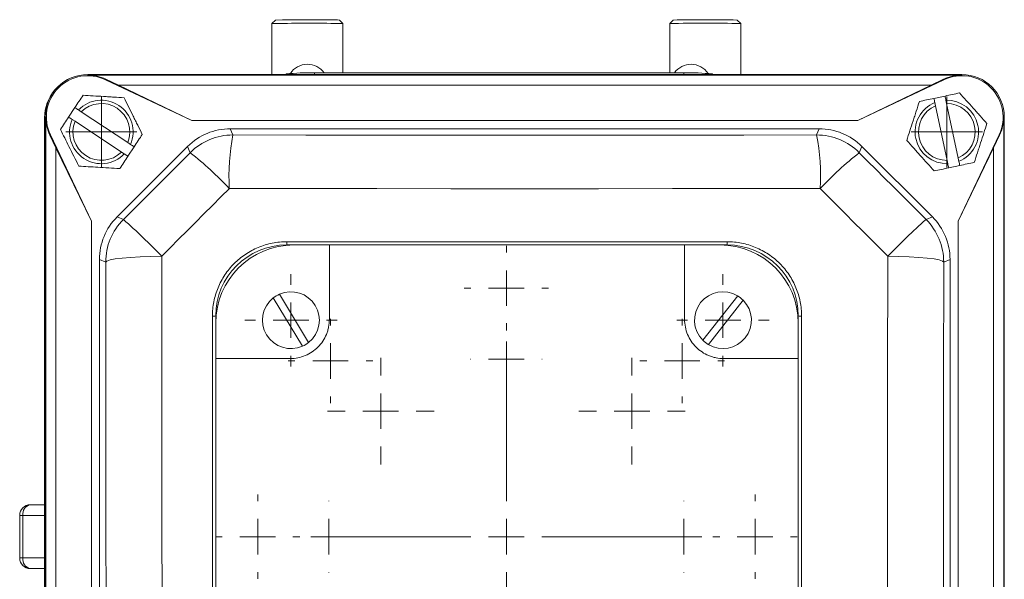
# Model space of a CAD drawing. Header units: millimetres. Extents: x 104 to 691, y -53 to 667.
# Tile 8 of 29: x 151 to 290, y 68 to 147. Entities that reach past the tile are written whole.
import ezdxf

# ---------------------------------------------------------------- set-up
doc = ezdxf.new("R2010")
doc.units = ezdxf.units.MM

# ---------------------------------------------------------------- blocks, each defined once
blk = doc.blocks.new('SW_CENTERMARKSYMBOL_5')
at = {"color": 0, "linetype": 'Continuous', "lineweight": 0}
for p, q in [((0, 5), (0, 20)), ((0, 0), (0, 2.5)), ((-5, 0), (-20, 0)), ((0, 0), (-2.5, 0)), ((0, 0), (0, -2.5)), ((0, 0), (2.5, 0)), ((5, 0), (20, 0)), ((0, -5), (0, -20))]:
    blk.add_line(p, q, dxfattribs=at)
blk = doc.blocks.new('SW_CENTERMARKSYMBOL_6')
at = {"color": 0, "linetype": 'Continuous', "lineweight": 0}
for p, q in [((0, 5), (0, 7.5)), ((0, 0), (0, 2.5)), ((-5, 0), (-7.5, 0)), ((0, 0), (-2.5, 0)), ((0, 0), (0, -2.5)), ((0, 0), (2.5, 0)), ((5, 0), (7.5, 0)), ((0, -5), (0, -7.5))]:
    blk.add_line(p, q, dxfattribs=at)
blk = doc.blocks.new('SW_CENTERMARKSYMBOL_8')
at = {"color": 0, "linetype": 'Continuous', "lineweight": 0}
for p, q in [((0, 5), (0, 6)), ((0, 0), (0, 2.5)), ((-5, 0), (-6, 0)), ((0, 0), (-2.5, 0)), ((0, 0), (0, -2.5)), ((0, 0), (2.5, 0)), ((5, 0), (6, 0)), ((0, -5), (0, -6))]:
    blk.add_line(p, q, dxfattribs=at)
blk = doc.blocks.new('SW_CENTERMARKSYMBOL_9')
at = {"color": 0, "linetype": 'Continuous', "lineweight": 0}
for p, q in [((0, 5), (0, 7.5)), ((0, 0), (0, 2.5)), ((-5, 0), (-7.5, 0)), ((0, 0), (-2.5, 0)), ((0, 0), (0, -2.5)), ((0, 0), (2.5, 0)), ((5, 0), (7.5, 0)), ((0, -5), (0, -7.5))]:
    blk.add_line(p, q, dxfattribs=at)
blk = doc.blocks.new('SW_CENTERMARKSYMBOL_12')
at = {"color": 0, "linetype": 'Continuous', "lineweight": 0}
for p, q in [((0, 5), (0, 5.95)), ((0, 0), (0, 2.5)), ((-5, 0), (-5.95, 0)), ((0, 0), (-2.5, 0)), ((0, 0), (0, -2.5)), ((0, 0), (2.5, 0)), ((5, 0), (5.95, 0)), ((0, -5), (0, -5.95))]:
    blk.add_line(p, q, dxfattribs=at)
blk = doc.blocks.new('SW_CENTERMARKSYMBOL_13')
at = {"color": 0, "linetype": 'Continuous', "lineweight": 0}
for p, q in [((0, 5), (0, 5.05)), ((0, 0), (0, 2.5)), ((-5, 0), (-5.05, 0)), ((0, 0), (-2.5, 0)), ((0, 0), (0, -2.5)), ((0, 0), (2.5, 0)), ((5, 0), (5.05, 0)), ((0, -5), (0, -5.05))]:
    blk.add_line(p, q, dxfattribs=at)
blk = doc.blocks.new('SW_CENTERMARKSYMBOL_14')
at = {"color": 0, "linetype": 'Continuous', "lineweight": 0}
for p, q in [((0, 5), (0, 5.95)), ((0, 0), (0, 2.5)), ((-5, 0), (-5.95, 0)), ((0, 0), (-2.5, 0)), ((0, 0), (0, -2.5)), ((0, 0), (2.5, 0)), ((5, 0), (5.95, 0)), ((0, -5), (0, -5.95))]:
    blk.add_line(p, q, dxfattribs=at)
blk = doc.blocks.new('SW_CENTERMARKSYMBOL_15')
at = {"color": 0, "linetype": 'Continuous', "lineweight": 0}
for p, q in [((0, 5), (0, 5.95)), ((0, 0), (0, 2.5)), ((-5, 0), (-5.95, 0)), ((0, 0), (-2.5, 0)), ((0, 0), (0, -2.5)), ((0, 0), (2.5, 0)), ((5, 0), (5.95, 0)), ((0, -5), (0, -5.95))]:
    blk.add_line(p, q, dxfattribs=at)
blk = doc.blocks.new('SW_CENTERMARKSYMBOL_16')
at = {"color": 0, "linetype": 'Continuous', "lineweight": 0}
for p, q in [((0, 5), (0, 5.05)), ((0, 0), (0, 2.5)), ((-5, 0), (-5.05, 0)), ((0, 0), (-2.5, 0)), ((0, 0), (0, -2.5)), ((0, 0), (2.5, 0)), ((5, 0), (5.05, 0)), ((0, -5), (0, -5.05))]:
    blk.add_line(p, q, dxfattribs=at)
blk = doc.blocks.new('SW_CENTERMARKSYMBOL_17')
at = {"color": 0, "linetype": 'Continuous', "lineweight": 0}
for p, q in [((0, 5), (0, 5.95)), ((0, 0), (0, 2.5)), ((-5, 0), (-5.95, 0)), ((0, 0), (-2.5, 0)), ((0, 0), (0, -2.5)), ((0, 0), (2.5, 0)), ((5, 0), (5.95, 0)), ((0, -5), (0, -5.95))]:
    blk.add_line(p, q, dxfattribs=at)
blk = doc.blocks.new('SW_CENTERMARKSYMBOL_18')
at = {"color": 0, "linetype": 'Continuous', "lineweight": 0}
for p, q in [((0, 5), (0, 5.95)), ((0, 0), (0, 2.5)), ((-5, 0), (-5.95, 0)), ((0, 0), (-2.5, 0)), ((0, 0), (0, -2.5)), ((0, 0), (2.5, 0)), ((5, 0), (5.95, 0)), ((0, -5), (0, -5.95))]:
    blk.add_line(p, q, dxfattribs=at)
blk = doc.blocks.new('SW_CENTERMARKSYMBOL_19')
at = {"color": 0, "linetype": 'Continuous', "lineweight": 0}
for p, q in [((0, 5), (0, 5.05)), ((0, 0), (0, 2.5)), ((-5, 0), (-5.05, 0)), ((0, 0), (-2.5, 0)), ((0, 0), (0, -2.5)), ((0, 0), (2.5, 0)), ((5, 0), (5.05, 0)), ((0, -5), (0, -5.05))]:
    blk.add_line(p, q, dxfattribs=at)
blk = doc.blocks.new('SW_CENTERMARKSYMBOL_24')
at = {"color": 0, "linetype": 'Continuous', "lineweight": 0}
for p, q in [((0, 5), (0, 23.5)), ((0, 0), (0, 2.5)), ((-5, 0), (-23.5, 0)), ((0, 0), (-2.5, 0)), ((0, 0), (0, -2.5)), ((0, 0), (2.5, 0)), ((5, 0), (23.5, 0)), ((0, -5), (0, -23.5))]:
    blk.add_line(p, q, dxfattribs=at)
blk = doc.blocks.new('SW_CENTERMARKSYMBOL_26')
at = {"color": 0, "linetype": 'Continuous', "lineweight": 0}
for p, q in [((0, 2.5), (0, 5)), ((0, 0), (0, 2.5)), ((-2.5, 0), (-5, 0)), ((0, 0), (-2.5, 0)), ((0, 0), (0, -2.5)), ((0, 0), (2.5, 0)), ((2.5, 0), (5, 0)), ((0, -2.5), (0, -5))]:
    blk.add_line(p, q, dxfattribs=at)
blk = doc.blocks.new('SW_CENTERMARKSYMBOL_28')
at = {"color": 0, "linetype": 'Continuous', "lineweight": 0}
for p, q in [((0, 2.5), (0, 5)), ((0, 0), (0, 2.5)), ((-2.5, 0), (-5, 0)), ((0, 0), (-2.5, 0)), ((0, 0), (0, -2.5)), ((0, 0), (2.5, 0)), ((2.5, 0), (5, 0)), ((0, -2.5), (0, -5))]:
    blk.add_line(p, q, dxfattribs=at)
blk = doc.blocks.new('SW_CENTERMARKSYMBOL_32')
at = {"color": 0, "linetype": 'Continuous', "lineweight": 0}
for p, q in [((0, 5), (0, 6.5)), ((0, 0), (0, 2.5)), ((-5, 0), (-6.5, 0)), ((0, 0), (-2.5, 0)), ((0, 0), (0, -2.5)), ((0, 0), (2.5, 0)), ((5, 0), (6.5, 0)), ((0, -5), (0, -6.5))]:
    blk.add_line(p, q, dxfattribs=at)
blk = doc.blocks.new('SW_CENTERMARKSYMBOL_33')
at = {"color": 0, "linetype": 'Continuous', "lineweight": 0}
for p, q in [((0, 5), (0, 6.5)), ((0, 0), (0, 2.5)), ((-5, 0), (-6.5, 0)), ((0, 0), (-2.5, 0)), ((0, 0), (0, -2.5)), ((0, 0), (2.5, 0)), ((5, 0), (6.5, 0)), ((0, -5), (0, -6.5))]:
    blk.add_line(p, q, dxfattribs=at)

msp = doc.modelspace()

# ---------------------------------------------------------------- linework, layer by layer
at = {"color": 7, "linetype": 'Continuous', "lineweight": 15}
for p, q in [((187.36, 146.94), (186.86, 146.44)), ((196.86, 146.44), (196.36, 146.94)), ((243.36, 146.94), (242.86, 146.44)), ((252.86, 146.44), (252.36, 146.94)), ((186.86, 146.44), (186.86, 139.27)), ((196.86, 139.49), (196.86, 146.44)), ((242.86, 146.44), (242.86, 139.49)), ((252.86, 139.27), (252.86, 146.44)), ((160.95, 139.18), (160.95, 139.27)), ((283.95, 139.27), (160.95, 139.27)), ((160.95, 139.27), (283.95, 139.27)), ((160.95, 139.18), (283.95, 139.18)), ((163.45, 138.53), (163.48, 138.61)), ((165.26, 137.77), (163.48, 138.61)), ((188.86, 139.35), (188.86, 139.27)), ((192.86, 139.49), (244.86, 139.49)), ((248.86, 139.35), (248.86, 139.27)), ((281.41, 138.61), (279.64, 137.77)), ((281.45, 138.53), (281.41, 138.61)), ((283.95, 139.18), (283.95, 139.27)), ((163.45, 138.53), (175.59, 132.77)), ((175.59, 132.77), (165.26, 137.77)), ((165.26, 137.77), (279.64, 137.77)), ((269.31, 132.77), (281.45, 138.53)), ((279.64, 137.77), (269.31, 132.77)), ((280.04, 135.91), (281.61, 136.24)), ((158.25, 133.27), (159.13, 134.61)), ((280.17, 135.32), (280.27, 134.85)), ((280.27, 134.85), (281.89, 127.18)), ((281.83, 135.18), (281.73, 135.65)), ((283.46, 127.51), (281.83, 135.18)), ((154.87, 133.18), (154.87, 46.74)), ((155.04, 133.27), (154.95, 133.27)), ((154.95, 133.27), (154.95, -44.73)), ((154.95, -44.73), (154.95, 133.27)), ((155.04, -44.73), (155.04, 133.27)), ((160.03, 134.01), (159.63, 134.28)), ((166.57, 129.69), (160.03, 134.01)), ((289.86, 133.27), (289.95, 133.27)), ((289.86, 133.27), (289.86, -44.73)), ((289.95, -44.73), (289.95, 133.27)), ((158.75, 132.94), (159.15, 132.68)), ((159.15, 132.68), (165.69, 128.35)), ((175.59, 132.77), (269.31, 132.77)), ((155.69, 130.77), (155.61, 130.73)), ((155.61, 130.73), (156.45, 128.96)), ((161.45, 118.63), (155.69, 130.77)), ((181, 131.64), (181.37, 130.75)), ((263.89, 131.64), (181, 131.64)), ((263.53, 130.75), (263.89, 131.64)), ((289.21, 130.77), (283.45, 118.63)), ((288.45, 128.96), (289.29, 130.73)), ((289.21, 130.77), (289.29, 130.73)), ((156.45, 128.96), (161.45, 118.63)), ((156.45, -40.42), (156.45, 128.96)), ((174.99, 129.15), (165.07, 119.22)), ((166.98, 129.42), (166.57, 129.69)), ((167.47, 129.09), (166.59, 127.76)), ((175.36, 128.26), (174.99, 129.15)), ((269.9, 129.15), (269.54, 128.26)), ((279.83, 119.22), (269.9, 129.15)), ((283.45, 118.63), (288.45, 128.96)), ((288.45, 128.96), (288.45, -40.42)), ((165.69, 128.35), (166.09, 128.09)), ((166.09, 128.09), (166.59, 127.76)), ((283.56, 127.04), (283.46, 127.51)), ((281.89, 127.18), (281.99, 126.71)), ((283.68, 126.46), (282.12, 126.12)), ((165.07, 119.22), (165.96, 118.86)), ((278.94, 118.86), (279.83, 119.22)), ((161.45, -30.09), (161.45, 118.63)), ((283.45, 118.63), (283.45, -30.09)), ((250.95, 115.27), (188.95, 115.27)), ((188.97, 115.72), (250.93, 115.72)), ((189.95, 115.26), (194.95, 115.26)), ((194.95, 115.26), (194.95, 104.77)), ((194.95, 115.26), (244.95, 115.26)), ((244.95, 104.77), (244.95, 115.26)), ((244.95, 115.26), (249.95, 115.26)), ((162.58, 113.21), (162.58, -24.68)), ((163.47, 112.85), (162.58, 113.21)), ((282.32, 113.21), (281.42, 112.85)), ((282.32, -24.68), (282.32, 113.21)), ((187.91, 108.33), (192.03, 101.54)), ((247.5, 101.87), (252.42, 108.1)), ((191.17, 101.02), (187.06, 107.81)), ((253.21, 107.48), (248.29, 101.25)), ((178.48, 43.27), (178.48, 105.23)), ((178.95, 105.27), (178.95, 43.27)), ((178.96, 99.27), (178.96, 104.27)), ((260.94, 104.27), (260.94, 99.27)), ((260.95, 43.27), (260.95, 105.27)), ((261.42, 105.23), (261.42, 43.27)), ((178.96, 49.27), (178.96, 99.27)), ((189.45, 99.27), (178.96, 99.27)), ((260.94, 99.27), (250.45, 99.27)), ((260.94, 99.27), (260.94, 49.27)), ((152.86, 78.68), (154.87, 78.68)), ((151.36, 77.18), (151.8, 77.18)), ((151.36, 77.18), (151.36, 71.18)), ((151.8, 71.18), (151.8, 77.18)), ((152.86, 69.68), (154.87, 69.68))]:
    msp.add_line(p, q, dxfattribs=at)
at = {"color": 8, "linetype": 'Continuous', "lineweight": 15}
for p, q in [((192.86, 139.49), (192.86, 139.27)), ((244.86, 139.49), (244.86, 139.27)), ((151.8, 77.18), (154.87, 77.18)), ((151.8, 71.18), (154.87, 71.18))]:
    msp.add_line(p, q, dxfattribs=at)
at = {"color": 7, "linetype": 'Continuous', "lineweight": 15, "flags": 128}
for points in [[(181.37, 130.75), (191.63, 130.74), (201.9, 130.74), (212.17, 130.73), (222.45, 130.73), (232.72, 130.73), (243, 130.74), (253.27, 130.74), (263.53, 130.75)], [(165.96, 118.86), (167.14, 120.03), (168.31, 121.21), (169.49, 122.38), (170.66, 123.56), (171.84, 124.73), (173.01, 125.91), (174.19, 127.08), (175.36, 128.26)], [(269.54, 128.26), (270.71, 127.08), (271.89, 125.91), (273.06, 124.73), (274.24, 123.56), (275.41, 122.38), (276.59, 121.21), (277.76, 120.03), (278.94, 118.86)], [(180.87, 123.21), (179.68, 122.02), (178.49, 120.83), (177.3, 119.64), (176.11, 118.45), (174.92, 117.26), (173.73, 116.07), (172.54, 114.88), (171.35, 113.69)], [(264.03, 123.21), (253.64, 123.2), (243.25, 123.2), (232.85, 123.19), (222.45, 123.19), (212.05, 123.19), (201.65, 123.2), (191.25, 123.2), (180.87, 123.21)], [(273.55, 113.69), (272.36, 114.88), (271.17, 116.07), (269.98, 117.26), (268.79, 118.45), (267.6, 119.64), (266.41, 120.83), (265.22, 122.02), (264.03, 123.21)], [(171.35, 113.69), (169.8, 113.66), (168.32, 113.6), (166.97, 113.52), (165.79, 113.42), (164.82, 113.29), (164.09, 113.15), (163.64, 113), (163.47, 112.85)], [(171.35, 113.69), (171.37, 96.37), (171.39, 79.02), (171.4, 61.65), (171.4, 44.27), (171.4, 26.89), (171.39, 9.52), (171.37, -7.83), (171.35, -25.15)], [(273.55, -25.15), (273.53, -7.83), (273.51, 9.52), (273.5, 26.89), (273.5, 44.27), (273.5, 61.65), (273.51, 79.02), (273.53, 96.37), (273.55, 113.69)], [(281.42, 112.85), (281.26, 113), (280.8, 113.15), (280.08, 113.29), (279.11, 113.42), (277.93, 113.52), (276.58, 113.6), (275.1, 113.66), (273.55, 113.69)], [(163.47, -24.31), (163.49, -7.2), (163.51, 9.94), (163.52, 27.1), (163.52, 44.27), (163.52, 61.44), (163.51, 78.6), (163.49, 95.74), (163.47, 112.85)], [(281.42, 112.85), (281.4, 95.74), (281.39, 78.6), (281.38, 61.44), (281.38, 44.27), (281.38, 27.1), (281.39, 9.94), (281.4, -7.2), (281.42, -24.31)], [(151.36, 71.18), (151.37, 71.18), (151.39, 71.18), (151.43, 71.18), (151.48, 71.18), (151.54, 71.18), (151.62, 71.18), (151.7, 71.18), (151.8, 71.18)]]:
    msp.add_lwpolyline(points, dxfattribs=at)
at = {"color": 7, "linetype": 'Continuous', "lineweight": 15}
for centre, radius, start, end in [((192.08, -91.76), 238.74, 89.2268, 91.1331), ((195.54, 134.57), 12.4, 86.2044, 91.0912), ((247.86, -52.52), 199.51, 88.7076, 91.2924), ((192.1, -111.14), 257.63, 89.201, 91.1639), ((195.93, 132.24), 14.23, 86.2629, 90.9954), ((247.86, -57.37), 203.87, 88.5946, 91.4054), ((191.86, 137.83), 2.88, 35.2433, 146.3462), ((245.86, 137.83), 2.88, 33.6538, 144.7567), ((160.95, 133.27), 6, 90, 180), ((160.95, 133.27), 6, 90, 180), ((160.95, 133.27), 5.83, 64.6063, 205.3937), ((160.95, 133.27), 5.91, 64.6063, 90), ((191.86, 110.73), 28.77, 88.0106, 95.9872), ((245.86, 110.73), 28.77, 84.0128, 91.9893), ((283.95, 133.27), 5.91, 90, 115.3937), ((283.95, 133.27), 5.83, 334.6063, 115.3937), ((283.95, 133.27), 6, 0, 90), ((283.95, 133.27), 6, 0, 90), ((160.86, 133.18), 5.99, 139.2811, 180), ((162.86, 131.18), 4.47, 336.8183, 136.2194), ((162.86, 131.18), 4, 338.0558, 134.9819), ((281.86, 131.18), 4.47, 112.2653, 271.6664), ((281.86, 131.18), 4, 113.5028, 270.4289), ((281.86, 131.18), 4.47, 292.2653, 91.6664), ((281.86, 131.18), 4, 293.5028, 90.4289), ((160.95, 133.27), 5.91, 180, 205.3937), ((283.95, 133.27), 5.91, 334.6063, 0), ((162.86, 131.18), 4.47, 156.8183, 316.2194), ((162.86, 131.18), 4, 158.0558, 314.9819), ((181.37, 122.25), 8.5, 90.0043, 134.9958), ((212.47, 124.88), 31.65, 169.3123, 183.026), ((232.43, 124.88), 31.65, 356.9741, 10.6878), ((263.53, 122.25), 8.5, 45.0043, 89.9957), ((145.3, 89.97), 48.68, 43.0599, 51.8612), ((299.6, 89.97), 48.68, 128.1387, 136.9402), ((171.97, 112.84), 8.5, 135.0041, 179.9958), ((100.33, 45), 98.8, 44.0421, 48.3727), ((344.57, 45), 98.81, 131.6273, 135.9579), ((272.92, 112.84), 8.5, 0.0043, 44.9958), ((188.95, 105.27), 10, 90, 180), ((189.95, 104.27), 10.99, 90, 180), ((186.71, 115.61), 2.27, 351.2605, 2.641), ((249.95, 104.27), 10.99, 0, 90), ((253.59, 115.61), 2.66, 177.7458, 187.4425), ((250.95, 105.27), 10, 0, 90), ((189.54, 104.67), 4, 114.0575, 128.419), ((189.54, 104.67), 4, 308.419, 114.0575), ((250.35, 104.67), 4, 58.9155, 224.5539), ((250.35, 104.67), 4, 44.5539, 58.9155), ((189.54, 104.67), 4, 128.419, 294.0575), ((250.35, 104.67), 4, 238.9155, 44.5539), ((178.59, 106.57), 1.35, 265.2689, 285.3485), ((261.31, 106.58), 1.36, 254.7155, 274.7471), ((189.54, 104.67), 4, 294.0575, 308.419), ((250.35, 104.67), 4, 224.5539, 238.9155), ((152.86, 77.18), 1.5, 89.9984, 179.9984), ((153.13, 77.37), 1.34, 101.4206, 188.0481), ((152.86, 71.18), 1.5, 179.9984, 269.9984), ((153.13, 71), 1.34, 171.9481, 258.5783)]:
    msp.add_arc(centre, radius, start, end, dxfattribs=at)
for centre, major_axis in [((181.01, 123.13), (-3.25, 7.85)), ((263.89, 123.13), (3.25, 7.85)), ((171.08, 113.21), (-7.85, 3.25)), ((273.81, 113.21), (7.85, 3.25))]:
    msp.add_ellipse(centre, major_axis=major_axis, ratio=0.999894, start_param=5.890524, end_param=6.675847, dxfattribs=at)
for points, knots in [([(160.28, 136.35), (160.1, 136.06), (159.9, 135.77), (159.52, 135.19), (159.33, 134.9), (159.13, 134.61)], [0, 0, 0, 0, 0.5, 0.5, 1, 1, 1, 1]), ([(160.28, 136.35), (161.23, 136.29), (162.18, 136.23), (163.41, 136.16), (163.65, 136.14), (164.14, 136.11), (164.38, 136.1), (165.1, 136.06), (165.58, 136.03), (166.05, 136)], [0, 0, 0, 0, 0.5, 0.5, 0.625, 0.625, 0.75, 0.75, 1, 1, 1, 1]), ([(166.05, 136), (166.47, 135.15), (166.9, 134.3), (167.44, 133.2), (167.55, 132.98), (167.77, 132.54), (167.88, 132.33), (168.2, 131.68), (168.41, 131.25), (168.62, 130.83)], [0, 0, 0, 0, 0.5, 0.5, 0.625, 0.625, 0.75, 0.75, 1, 1, 1, 1]), ([(278, 135.47), (278.33, 135.55), (278.67, 135.62), (279.36, 135.76), (279.7, 135.83), (280.04, 135.91)], [0, 0, 0, 0, 0.5, 0.5, 1, 1, 1, 1]), ([(283.65, 136.67), (284.28, 135.97), (284.92, 135.26), (285.74, 134.35), (285.91, 134.16), (286.23, 133.8), (286.39, 133.62), (286.88, 133.08), (287.19, 132.73), (287.51, 132.38)], [0, 0, 0, 0, 0.5, 0.5, 0.625, 0.625, 0.75, 0.75, 1, 1, 1, 1]), ([(276.21, 129.98), (276.51, 130.88), (276.8, 131.79), (277.18, 132.96), (277.26, 133.19), (277.41, 133.66), (277.48, 133.89), (277.71, 134.57), (277.86, 135.03), (278, 135.47)], [0, 0, 0, 0, 0.5, 0.5, 0.625, 0.625, 0.75, 0.75, 1, 1, 1, 1]), ([(287.51, 132.38), (287.22, 131.48), (286.92, 130.57), (286.54, 129.41), (286.47, 129.17), (286.31, 128.71), (286.24, 128.48), (286.02, 127.79), (285.87, 127.34), (285.72, 126.89)], [0, 0, 0, 0, 0.5, 0.5, 0.625, 0.625, 0.75, 0.75, 1, 1, 1, 1]), ([(159.68, 126.37), (159.22, 127.29), (158.36, 129.02), (157.5, 130.73), (157.1, 131.53)], [0, 0, 0, 0, 0.5347171, 1, 1, 1, 1]), ([(168.62, 130.83), (168.44, 130.55), (168.25, 130.26), (167.86, 129.68), (167.67, 129.38), (167.47, 129.09)], [0, 0, 0, 0, 0.5, 0.5, 1, 1, 1, 1]), ([(280.07, 125.69), (279.44, 126.39), (278.8, 127.1), (277.98, 128.02), (277.82, 128.2), (277.49, 128.56), (277.33, 128.74), (276.85, 129.28), (276.53, 129.63), (276.21, 129.98)], [0, 0, 0, 0, 0.5, 0.5, 0.625, 0.625, 0.75, 0.75, 1, 1, 1, 1]), ([(166.59, 127.76), (166.59, 127.75), (166.2, 127.16), (165.82, 126.59), (165.44, 126.02)], [0, 0, 0, 0, 0.005919, 1, 1, 1, 1]), ([(165.44, 126.02), (164.41, 126.08), (162.48, 126.2), (160.57, 126.31), (159.68, 126.37)], [0, 0, 0, 0, 0.534716, 1, 1, 1, 1]), ([(280.07, 125.69), (280.41, 125.76), (280.75, 125.83), (281.43, 125.98), (281.77, 126.05), (282.12, 126.12)], [0, 0, 0, 0, 0.5, 0.5, 1, 1, 1, 1]), ([(178.48, 105.23), (178.48, 105.92), (178.55, 106.6), (178.75, 107.6), (178.83, 107.93), (179.03, 108.59), (179.15, 108.92), (179.54, 109.87), (179.86, 110.47), (180.43, 111.33), (180.64, 111.6), (181.07, 112.14), (181.3, 112.4), (182.03, 113.12), (182.56, 113.56), (183.42, 114.13), (183.72, 114.31), (184.32, 114.64), (184.94, 114.93), (185.58, 115.16), (186.24, 115.36), (186.58, 115.45), (187.59, 115.65), (188.28, 115.72), (188.97, 115.72)], [0, 0, 0, 0, 0.125, 0.125, 0.1875, 0.1875, 0.25, 0.25, 0.375, 0.375, 0.4375, 0.4375, 0.5, 0.5, 0.625, 0.625, 0.6875, 0.6875, 0.75, 0.8125, 0.8125, 0.875, 0.875, 1, 1, 1, 1]), ([(250.93, 115.72), (251.62, 115.72), (252.3, 115.65), (253.31, 115.45), (253.64, 115.37), (254.3, 115.17), (254.63, 115.05), (255.58, 114.65), (256.19, 114.33), (257.04, 113.76), (257.32, 113.55), (257.85, 113.12), (258.11, 112.88), (258.83, 112.16), (259.27, 111.63), (259.84, 110.77), (260.02, 110.47), (260.35, 109.87), (260.64, 109.25), (260.87, 108.61), (261.07, 107.95), (261.15, 107.61), (261.35, 106.6), (261.42, 105.92), (261.42, 105.23)], [0, 0, 0, 0, 0.125, 0.125, 0.1875, 0.1875, 0.25, 0.25, 0.375, 0.375, 0.4375, 0.4375, 0.5, 0.5, 0.625, 0.625, 0.6875, 0.6875, 0.75, 0.8125, 0.8125, 0.875, 0.875, 1, 1, 1, 1]), ([(194.95, 104.77), (194.95, 104.41), (194.91, 104.05), (194.81, 103.53), (194.77, 103.35), (194.66, 103.01), (194.6, 102.83), (194.39, 102.33), (194.23, 102.02), (193.83, 101.42), (193.59, 101.14), (193.09, 100.63), (192.81, 100.4), (192.21, 100), (191.89, 99.83), (191.22, 99.55), (190.88, 99.45), (190.17, 99.3), (189.81, 99.27), (189.45, 99.27)], [0, 0, 0, 0, 0.125, 0.125, 0.1875, 0.1875, 0.25, 0.25, 0.375, 0.375, 0.5, 0.5, 0.625, 0.625, 0.75, 0.75, 0.875, 0.875, 1, 1, 1, 1]), ([(250.45, 99.27), (250.09, 99.27), (249.73, 99.3), (249.21, 99.41), (249.03, 99.45), (248.69, 99.56), (248.51, 99.62), (248.01, 99.82), (247.7, 99.99), (247.1, 100.39), (246.82, 100.62), (246.31, 101.13), (246.08, 101.41), (245.68, 102.01), (245.51, 102.33), (245.23, 102.99), (245.13, 103.34), (244.98, 104.05), (244.95, 104.41), (244.95, 104.77)], [0, 0, 0, 0, 0.125, 0.125, 0.1875, 0.1875, 0.25, 0.25, 0.375, 0.375, 0.5, 0.5, 0.625, 0.625, 0.75, 0.75, 0.875, 0.875, 1, 1, 1, 1])]:
    msp.add_open_spline(points, degree=3, knots=knots, dxfattribs=at)
for points in [[(280.04, 135.91), (280.08, 135.71), (280.13, 135.52), (280.17, 135.32)], [(281.61, 136.24), (282.31, 136.39), (282.98, 136.53), (283.65, 136.67)], [(281.73, 135.65), (281.69, 135.85), (281.65, 136.04), (281.61, 136.24)], [(159.63, 134.28), (159.47, 134.39), (159.3, 134.5), (159.13, 134.61)], [(158.25, 133.27), (157.86, 132.68), (157.47, 132.1), (157.1, 131.53)], [(158.25, 133.27), (158.42, 133.16), (158.58, 133.05), (158.75, 132.94)], [(167.47, 129.09), (167.31, 129.2), (167.14, 129.31), (166.98, 129.42)], [(281.99, 126.71), (282.03, 126.51), (282.07, 126.32), (282.12, 126.12)], [(283.68, 126.46), (283.64, 126.65), (283.6, 126.85), (283.56, 127.04)], [(283.68, 126.46), (284.38, 126.6), (285.06, 126.75), (285.72, 126.89)]]:
    msp.add_open_spline(points, degree=3, dxfattribs=at)

# ---------------------------------------------------------------- block references
at = {"color": 7, "linetype": 'Continuous', "lineweight": 0}
for name, p in [('SW_CENTERMARKSYMBOL_28', (162.86, 131.18)), ('SW_CENTERMARKSYMBOL_26', (281.86, 131.18)), ('SW_CENTERMARKSYMBOL_15', (219.86, 109.18)), ('SW_CENTERMARKSYMBOL_32', (189.54, 104.67)), ('SW_CENTERMARKSYMBOL_33', (250.35, 104.67)), ('SW_CENTERMARKSYMBOL_14', (195.11, 98.93)), ('SW_CENTERMARKSYMBOL_16', (219.86, 99.18)), ('SW_CENTERMARKSYMBOL_17', (244.61, 98.93)), ('SW_CENTERMARKSYMBOL_6', (202.18, 91.86)), ('SW_CENTERMARKSYMBOL_9', (237.54, 91.86)), ('SW_CENTERMARKSYMBOL_8', (202.19, 91.86)), ('SW_CENTERMARKSYMBOL_24', (219.86, 74.18)), ('SW_CENTERMARKSYMBOL_5', (219.86, 74.18)), ('SW_CENTERMARKSYMBOL_12', (184.86, 74.18)), ('SW_CENTERMARKSYMBOL_13', (194.86, 74.18)), ('SW_CENTERMARKSYMBOL_19', (244.86, 74.18)), ('SW_CENTERMARKSYMBOL_18', (254.86, 74.18))]:
    msp.add_blockref(name, p, dxfattribs=at)

doc.saveas('drawing.dxf')
